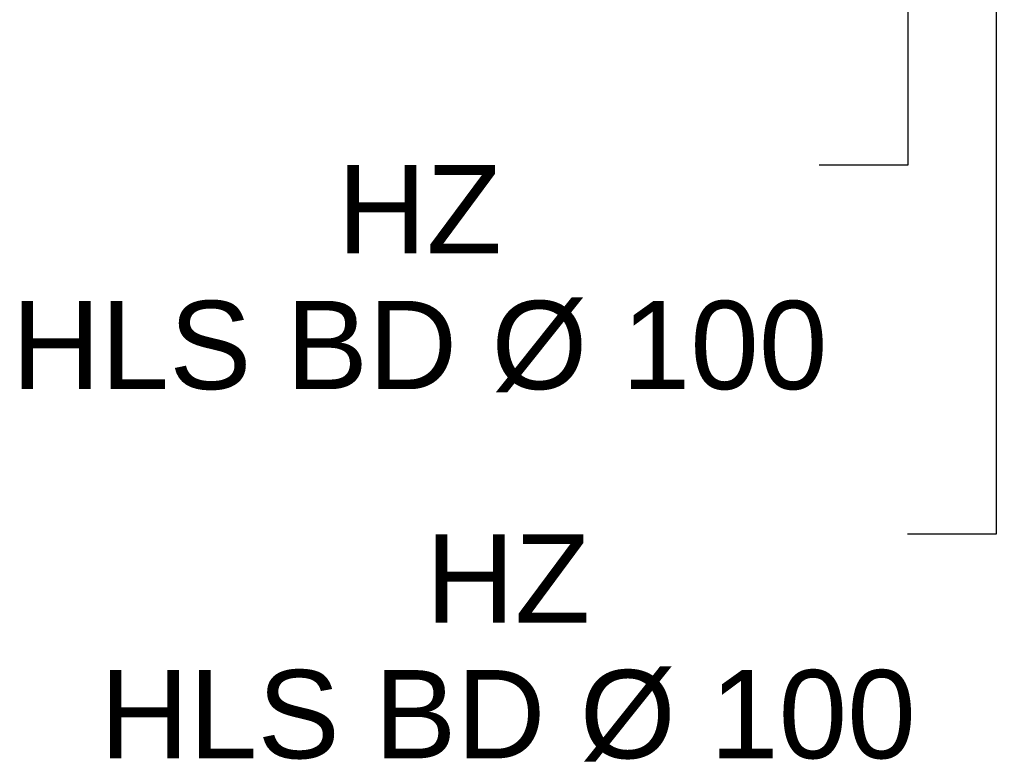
# Model space of a CAD drawing. Header units: metres. Extents: x -3.6 to 84.5, y -11 to 16.8.
# Tile 154 of 225: x 42.389 to 43.504, y -1.044 to -0.203. Entities that reach past the tile are written whole.
import ezdxf

# ---------------------------------------------------------------- set-up
doc = ezdxf.new("R2010")
doc.units = ezdxf.units.M
doc.header["$MEASUREMENT"] = 0
doc.layers.add('155 - Bemaßung_ Beschriftung.Ausbau - Deckenelemente', color=7, linetype='Continuous')
doc.styles.add('ERSTELLTER_STIL_2', font='txt')
doc.dimstyles.new('ERSTELLTER_STIL__7', dxfattribs={"dimtxt": 0.18, "dimasz": 0.03648, "dimexe": 0.18, "dimexo": 0.0625, "dimgap": 0, "dimtad": 0, "dimtih": 1, "dimtoh": 1, "dimdec": 4, "dimzin": 0, "dimdsep": 46, "dimcen": 0.09, "dimadec": 0, "dimazin": 0, "dimtfac": 1, "dimtdec": 4, "dimtmove": 0, "dimatfit": 3, "dimldrblk": 'ARROWHEAD_11', "dimfxl": 1, "dimtolj": 1, "dimtzin": 0, "dimarcsym": 0})

# ---------------------------------------------------------------- blocks, each defined once
blk = doc.blocks.new('ARROWHEAD_11')
at = {"color": 0, "linetype": 'Continuous', "lineweight": 0}
blk.add_line((0, 0), (-1, 0), dxfattribs=at)
at = {"color": 0, "linetype": 'Continuous', "lineweight": 0, "const_width": 0.25, "flags": 128}
blk.add_lwpolyline([(-0.125, 0, 1), (0.125, 0, 1)], format="xyb", close=True, dxfattribs=at)

msp = doc.modelspace()

# ---------------------------------------------------------------- texts
at = {"layer": '155 - Bemaßung_ Beschriftung.Ausbau - Deckenelemente', "color": 1, "linetype": 'Continuous', "lineweight": 9, "char_height": 0.1, "attachment_point": 2, "line_spacing_factor": 0.922411, "style": 'ERSTELLTER_STIL_2'}
for insert in [(42.842, -0.3676), (42.942, -0.7857)]:
    msp.add_mtext('\\A1;{\\pqc;\\fArial|b0|i0|c0|p38;HZ\\P\\pqc;\\fArial|b0|i0|c0|p38;HLS BD Ø 100}', dxfattribs=dict(at, insert=insert))

# ---------------------------------------------------------------- leaders
at = {"layer": '155 - Bemaßung_ Beschriftung.Ausbau - Deckenelemente', "color": 1, "linetype": 'Continuous', "lineweight": 9, "annotation_type": 0, "has_hookline": 1, "hookline_direction": 1, "text_width": 0.9053}
for points in [[(43.395, 0.33), (43.395, -0.3676), (43.2946, -0.3676)], [(43.495, 0.33), (43.495, -0.7857), (43.3946, -0.7857)]]:
    msp.add_leader(points, dimstyle='ERSTELLTER_STIL__7', dxfattribs=at)

doc.saveas('drawing.dxf')
